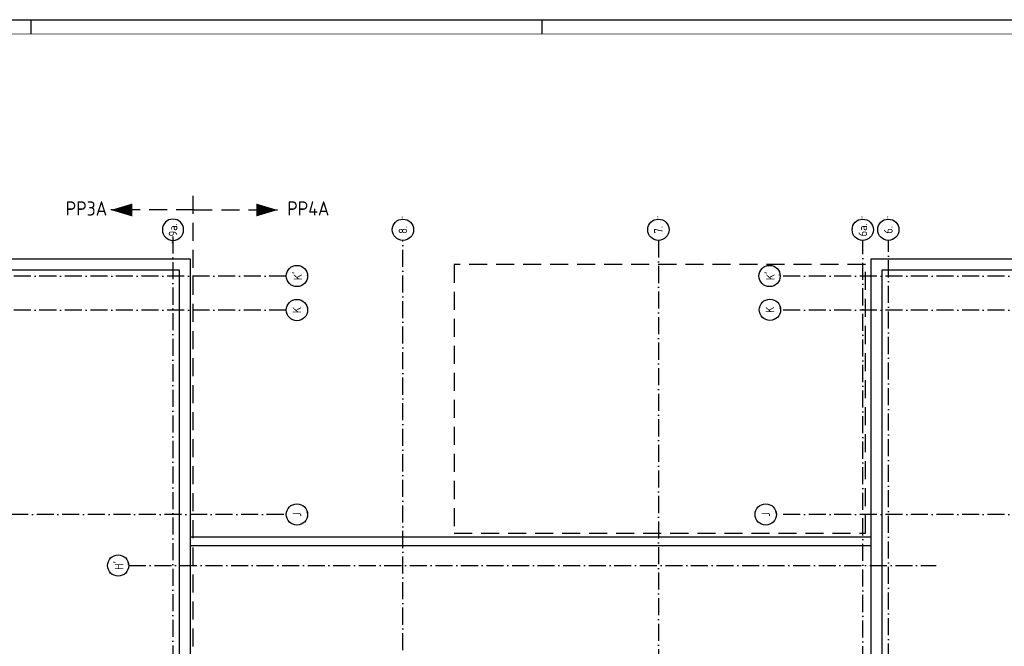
# Model space of a CAD drawing. Header units: millimetres. Extents: x 50250 to 324922, y 191 to 84291.
# Tile 33 of 44: x 167805 to 202490, y 62219 to 84291. Entities that reach past the tile are written whole.
import ezdxf
from ezdxf.enums import TextEntityAlignment as Align

# ---------------------------------------------------------------- set-up
doc = ezdxf.new("R2010")
doc.units = ezdxf.units.MM
doc.header["$LTSCALE"] = 100
doc.linetypes.add('DASHDOT', pattern=[9, 6, -1.5, 0, -1.5])
doc.linetypes.add('HIDDEN', pattern=[9.525, 6.35, -3.175])
doc.layers.get('0').update_dxf_attribs({"linetype": 'CONTINUOUS'})
for name, color, linetype in [('AL$1----_MAATVOERING', 7, 'CONTINUOUS'), ('AL$7----_STRAMIEN', 1, 'DASHDOT'), ('AL27----_DAKEN', 7, 'CONTINUOUS'), ('ALN-----_BLOCKNAAM', 2, 'CONTINUOUS'), ('LIJN025', 10, 'CONTINUOUS'), ('LIJN050', 90, 'CONTINUOUS'), ('LIJN070', 130, 'CONTINUOUS'), ('TEKST25', 10, 'CONTINUOUS'), ('TEKST35', 50, 'CONTINUOUS'), ('TEKST50', 90, 'CONTINUOUS')]:
    doc.layers.add(name, color=color, linetype=linetype)
doc.styles.add('ISO', font='ISO.SHX')
doc.styles.add('MAATVOERING', font='iso.shx')
doc.styles.add('ROMAND', font='romand')
doc.styles.get("Standard").update_dxf_attribs({"font": 'iso.shx'})

# ---------------------------------------------------------------- blocks, each defined once
blk = doc.blocks.new('A0-GE')
at = {"layer": 'LIJN025'}
blk.add_line((775, 836), (775, 841), dxfattribs=at)
at = {"layer": 'LIJN025', "linetype": 'Continuous'}
blk.add_line((955, 836), (955, 841), dxfattribs=at)
at = {"layer": 'LIJN025'}
blk.add_lwpolyline([(1500, 841), (1500, 0), (0, 0), (0, 841)], close=True, dxfattribs=at)
at = {"layer": 'LIJN050', "const_width": 0.2}
blk.add_lwpolyline([(1495, 836), (25, 836), (25, 5), (1495, 5)], close=True, dxfattribs=at)
at = {"layer": 'TEKST25', "style": 'ROMAND', "width": 2.899115}
blk.add_attdef('STATUS', text='', height=2.5, dxfattribs=at).set_placement((1454, 71.5), (1493, 71.5), align=Align.FIT)
at = {"layer": 'TEKST25', "style": 'ISO'}
for tag, p in [('E', (1455.25, 66)), ('NAAM-E', (1466.75, 66)), ('DATUM-E', (1485, 66)), ('D', (1455.25, 61)), ('NAAM-D', (1466.75, 61)), ('DATUM-D', (1485, 61)), ('C', (1455.25, 56)), ('NAAM-C', (1466.75, 56)), ('DATUM-C', (1485, 56)), ('B', (1455.25, 51)), ('NAAM-B', (1466.75, 51)), ('DATUM-B', (1485, 51)), ('A', (1455.25, 46)), ('NAAM-A', (1466.75, 46)), ('DATUM-A', (1485, 46))]:
    blk.add_attdef(tag, text='', height=2.5, dxfattribs=at).set_placement(p, align=Align.CENTER)
for tag, p in [('DATUM', (1332.75, 36.25)), ('SCHAAL', (1368, 36.25)), ('GETEKEND', (1398.25, 36.25)), ('GECONTOL.', (1433, 36.25)), ('FORMAAT', (1463.25, 28.25))]:
    blk.add_attdef(tag, p, '', height=2.5, dxfattribs=at)
at = {"layer": 'TEKST35', "style": 'ISO'}
for tag, p in [('PROJECT', (1334.5, 72.5)), ('PLAATS', (1334.5, 63.5)), ('INSTALLATIE-REGEL1', (1334.5, 52.5)), ('INSTALLATIE-REGEL2', (1334.5, 43.5))]:
    blk.add_attdef(tag, p, '', height=4, dxfattribs=at)
blk.add_attdef('PROJ.NR.', text='', height=4, dxfattribs=at).set_placement((1481, 23), align=Align.CENTER)
at = {"layer": 'TEKST50', "style": 'ISO'}
blk.add_attdef('FILE-NAAM', text='', height=5, dxfattribs=at).set_placement((1473.5, 7.5), align=Align.CENTER)
blk = doc.blocks.new('1011')
at = {"layer": 'AL$7----_STRAMIEN', "color": 7, "linetype": 'Continuous'}
blk.add_circle((-750, 0), 750, dxfattribs=at)
at = {"layer": 'AL$7----_STRAMIEN', "color": 3, "linetype": 'Continuous'}
blk.add_attdef('STR-NAAM', text='', height=600, rotation=360, dxfattribs=at).set_placement((-750, 0), align=Align.MIDDLE)
at = {"layer": 'ALN-----_BLOCKNAAM', "linetype": 'Continuous'}
blk.add_text('1011', height=100, dxfattribs=at).set_placement((0, 0))
blk = doc.blocks.new('1010')
at = {"layer": 'AL$7----_STRAMIEN', "color": 7, "linetype": 'Continuous'}
blk.add_circle((0, 750), 750, dxfattribs=at)
at = {"layer": 'AL$7----_STRAMIEN', "color": 3, "linetype": 'Continuous'}
blk.add_attdef('STR-NAAM', text='', height=600, rotation=360, dxfattribs=at).set_placement((0, 750), align=Align.MIDDLE)
at = {"layer": 'ALN-----_BLOCKNAAM', "linetype": 'Continuous'}
blk.add_text('1010', height=100, dxfattribs=at).set_placement((0, 0))

msp = doc.modelspace()

# ---------------------------------------------------------------- linework, layer by layer
at = {"layer": 'AL$1----_MAATVOERING', "color": 8, "linetype": 'HIDDEN'}
for p, q in [((197605, 75663), (183105, 75663)), ((183105, 75663), (183105, 66199)), ((197605, 66200), (197605, 75663)), ((183105, 66199), (197605, 66200))]:
    msp.add_line(p, q, dxfattribs=at)
at = {"layer": 'AL$7----_STRAMIEN', "color": 1}
msp.add_line((190305, 76516), (190305, 7175), dxfattribs=at)
at = {"layer": 'AL$7----_STRAMIEN'}
msp.add_line((171649, 65063), (200092, 65063), dxfattribs=at)
at = {"layer": 'AL$7----_STRAMIEN', "color": 1}
for points in [[(173205, 76653), (173205, 40315)], [(181305, 7175), (181305, 76516)], [(197505, 40025), (197505, 76516)], [(198405, 40112), (198405, 76516)], [(177197, 75263), (136995, 75263)], [(239405, 75263), (194595, 75263)], [(177197, 74063), (136995, 74063)], [(239405, 74063), (194595, 74063)], [(177105, 66863), (136905, 66863)], [(239405, 66863), (194505, 66863)]]:
    msp.add_lwpolyline(points, dxfattribs=at)
at = {"layer": 'AL27----_DAKEN', "color": 8}
for p, q in [((140195, 75873), (173815, 75873)), ((173815, 75873), (173815, 58173)), ((197795, 75873), (231415, 75873)), ((197795, 58213), (197795, 75873)), ((140585, 75483), (173425, 75483)), ((173425, 75483), (173425, 57783)), ((198185, 75483), (231025, 75483)), ((198185, 58213), (198185, 75483)), ((197795, 66067), (173815, 66067)), ((173815, 66067), (173815, 65767)), ((197795, 65767), (197795, 66067)), ((173815, 65767), (197795, 65767))]:
    msp.add_line(p, q, dxfattribs=at)
at = {"layer": 'LIJN050'}
for points in [[(171015, 77588, 0, 453, 0), (171769, 77588, 453, 453, 0)], [(176892, 77588, 0, 453, 0), (176138, 77588, 453, 453, 0)]]:
    msp.add_lwpolyline(points, format="xyseb", dxfattribs=at)
at = {"layer": 'LIJN070', "linetype": 'HIDDEN'}
for p, q in [((173915, 5063), (173915, 78198)), ((173951, 77588), (171015, 77588)), ((173956, 77588), (176892, 77588))]:
    msp.add_line(p, q, dxfattribs=at)

# ---------------------------------------------------------------- block references
at = {"xscale": 100, "yscale": 100, "zscale": 100}
msp.add_blockref('A0-GE', (90707, 191), dxfattribs=at)
at = {"layer": 'AL$7----_STRAMIEN', "xscale": 0.5, "yscale": 0.5, "zscale": 0.5, "rotation": 90}
for name, p, values in [('1011', (181305, 77266), {'STR-NAAM': '8.'}), ('1011', (190305, 77266), {'STR-NAAM': '7.'}), ('1011', (197505, 77266), {'STR-NAAM': '6a.'}), ('1011', (198405, 77266), {'STR-NAAM': '6.'}), ('1010', (177947, 75263), {'STR-NAAM': "K'"}), ('1010', (194595, 75263), {'STR-NAAM': "K'"}), ('1010', (177947, 74063), {'STR-NAAM': 'K'}), ('1010', (194609, 74072), {'STR-NAAM': 'K'}), ('1010', (177947, 66863), {'STR-NAAM': 'J'}), ('1010', (194461, 66863), {'STR-NAAM': 'J'}), ('1010', (171649, 65065), {'STR-NAAM': "H'"})]:
    msp.add_blockref(name, p, dxfattribs=at).add_auto_attribs(values)
at = {"layer": 'AL$7----_STRAMIEN'}
ref = msp.add_blockref('1011', (173205, 76516), dxfattribs=dict(at, xscale=-0.5, yscale=0.5, zscale=0.5, rotation=90))
ref.add_attrib('STR-NAAM', '9a.', dxfattribs={"color": 3, "linetype": 'Continuous', "height": 300, "rotation": 90}).set_placement((173205, 76891), align=Align.MIDDLE)

# ---------------------------------------------------------------- texts
at = {"layer": 'TEKST50', "style": 'MAATVOERING'}
for s, p in [('PP3A', (169427, 77392)), ('PP4A', (177231, 77392))]:
    msp.add_text(s, height=500, dxfattribs=at).set_placement(p)

doc.saveas('drawing.dxf')
